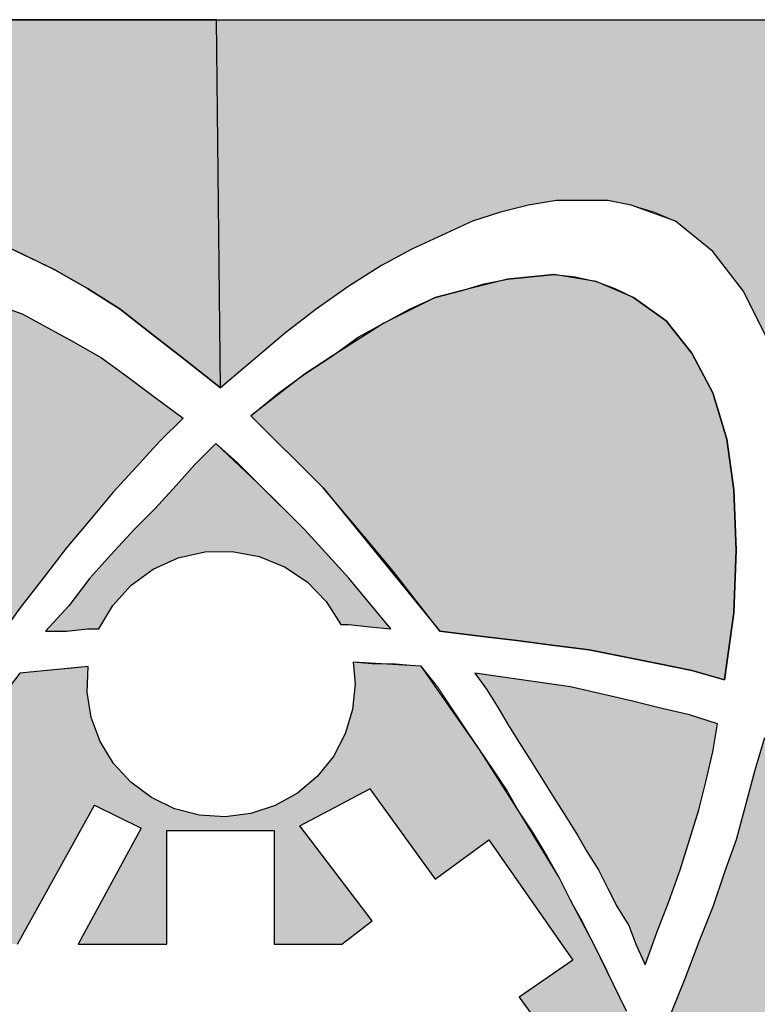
# Model space of a CAD drawing. Header units: millimetres. Extents: x -79464 to -76785, y -3788210 to -3782955.
# Tile 84 of 131: x -78329.5 to -78319.57, y -3785138.76 to -3785125.51. Entities that reach past the tile are written whole.
import ezdxf

# ---------------------------------------------------------------- set-up
doc = ezdxf.new("R2010")
doc.units = ezdxf.units.MM
doc.header["$LTSCALE"] = 8
doc.header["$MEASUREMENT"] = 0
doc.layers.add('VPM TEMPLATE', color=7, linetype='Continuous')

msp = doc.modelspace()

# ---------------------------------------------------------------- hatches: boundary and pattern name
at = {"layer": 'VPM TEMPLATE'}
for color, points in [(3, [(-78340.807, -3785125.506), (-78340.807, -3785153.105), (-78326.546, -3785153.105), (-78326.609, -3785147.399), (-78327.048, -3785147.773), (-78327.488, -3785148.147), (-78327.896, -3785148.459), (-78328.336, -3785148.771), (-78328.776, -3785149.02), (-78329.184, -3785149.27), (-78329.592, -3785149.457), (-78330.001, -3785149.613), (-78330.378, -3785149.738), (-78330.786, -3785149.862), (-78331.163, -3785149.924), (-78331.51, -3785149.924), (-78331.854, -3785149.924), (-78332.201, -3785149.862), (-78332.515, -3785149.768), (-78332.796, -3785149.643), (-78333.3, -3785149.238), (-78333.677, -3785148.708), (-78333.991, -3785148.054), (-78334.211, -3785147.305), (-78334.336, -3785146.431), (-78334.336, -3785145.466), (-78334.274, -3785144.405), (-78334.117, -3785143.282), (-78335.184, -3785142.908), (-78336.127, -3785142.471), (-78336.975, -3785142.003), (-78337.697, -3785141.504), (-78338.263, -3785140.943), (-78338.702, -3785140.382), (-78338.985, -3785139.757), (-78339.079, -3785139.134), (-78339.016, -3785138.511), (-78338.765, -3785137.887), (-78338.357, -3785137.294), (-78337.792, -3785136.733), (-78337.069, -3785136.171), (-78336.221, -3785135.673), (-78335.247, -3785135.236), (-78334.179, -3785134.831), (-78334.399, -3785133.708), (-78334.493, -3785132.617), (-78334.525, -3785131.65), (-78334.431, -3785130.746), (-78334.242, -3785129.966), (-78333.959, -3785129.311), (-78334.242, -3785129.966), (-78333.959, -3785129.311), (-78333.551, -3785128.781), (-78333.049, -3785128.376), (-78332.766, -3785128.22), (-78332.452, -3785128.126), (-78332.138, -3785128.064), (-78331.791, -3785128.032), (-78331.447, -3785128.032), (-78331.069, -3785128.095), (-78330.692, -3785128.188), (-78330.284, -3785128.282), (-78329.875, -3785128.469), (-78329.467, -3785128.657), (-78329.027, -3785128.874), (-78328.587, -3785129.124), (-78328.148, -3785129.404), (-78327.708, -3785129.748), (-78327.268, -3785130.09), (-78326.797, -3785130.464), (-78326.852, -3785125.506)]), (3, [(-78312.316, -3785153.105), (-78340.807, -3785153.105), (-78332.515, -3785149.768), (-78332.201, -3785149.862), (-78331.854, -3785149.924), (-78331.163, -3785149.924), (-78330.786, -3785149.862), (-78330.378, -3785149.738), (-78330.001, -3785149.613), (-78329.592, -3785149.457), (-78329.184, -3785149.27), (-78328.776, -3785149.02), (-78328.336, -3785148.771), (-78327.896, -3785148.459), (-78327.488, -3785148.147), (-78327.048, -3785147.773), (-78326.609, -3785147.399), (-78326.169, -3785147.773), (-78325.729, -3785148.115), (-78324.85, -3785148.708), (-78324.41, -3785148.957), (-78324.002, -3785149.208), (-78323.153, -3785149.55), (-78322.777, -3785149.675), (-78322.023, -3785149.8), (-78321.646, -3785149.8), (-78319.887, -3785149.052), (-78319.196, -3785147.866), (-78318.945, -3785146.182), (-78318.945, -3785145.215), (-78319.259, -3785143.033), (-78318.191, -3785142.627), (-78316.399, -3785141.661), (-78315.708, -3785141.131), (-78315.143, -3785140.538), (-78314.703, -3785139.945), (-78314.358, -3785138.698), (-78314.452, -3785138.074), (-78314.923, -3785137.201), (-78315.457, -3785136.639), (-78315.74, -3785136.359), (-78316.085, -3785136.078), (-78316.462, -3785135.829), (-78316.87, -3785135.58), (-78317.31, -3785135.361), (-78317.781, -3785135.143), (-78318.285, -3785134.924), (-78318.819, -3785134.737), (-78319.384, -3785134.55), (-78319.196, -3785133.427), (-78319.102, -3785132.367), (-78319.133, -3785131.432), (-78319.227, -3785130.559), (-78319.447, -3785129.778), (-78319.761, -3785129.155), (-78320.169, -3785128.625), (-78320.672, -3785128.22), (-78321.269, -3785128.001), (-78321.583, -3785127.939), (-78322.274, -3785127.939), (-78322.651, -3785128.001), (-78323.028, -3785128.095), (-78323.405, -3785128.22), (-78323.813, -3785128.406), (-78324.221, -3785128.594), (-78324.63, -3785128.813), (-78325.069, -3785129.092), (-78325.509, -3785129.404), (-78325.918, -3785129.716), (-78326.357, -3785130.09), (-78326.797, -3785130.464), (-78327.268, -3785130.09), (-78327.708, -3785129.748), (-78328.148, -3785129.404), (-78328.587, -3785129.124), (-78329.027, -3785128.874), (-78329.875, -3785128.469), (-78330.284, -3785128.282), (-78331.069, -3785128.095), (-78331.447, -3785128.032), (-78331.791, -3785128.032), (-78332.452, -3785128.126), (-78332.766, -3785128.22), (-78333.049, -3785128.376), (-78333.551, -3785128.781), (-78333.959, -3785129.311), (-78340.807, -3785125.506), (-78312.316, -3785125.506)]), (3, [(-78331.133, -3785129.03), (-78330.817, -3785129.062), (-78330.503, -3785129.124), (-78330.158, -3785129.218), (-78329.812, -3785129.343), (-78329.467, -3785129.467), (-78329.121, -3785129.654), (-78328.776, -3785129.841), (-78328.399, -3785130.059), (-78328.053, -3785130.309), (-78327.676, -3785130.59), (-78327.3, -3785130.871), (-78327.614, -3785131.182), (-78327.928, -3785131.525), (-78328.242, -3785131.868), (-78328.556, -3785132.243), (-78328.87, -3785132.617), (-78329.184, -3785133.022), (-78329.498, -3785133.427), (-78329.812, -3785133.864), (-78330.315, -3785133.927), (-78330.817, -3785133.989), (-78331.32, -3785134.082), (-78331.791, -3785134.176), (-78332.733, -3785134.394), (-78333.174, -3785134.519), (-78333.614, -3785134.643), (-78333.74, -3785133.708), (-78333.802, -3785132.834), (-78333.802, -3785132.024), (-78333.708, -3785131.306), (-78333.52, -3785130.683), (-78333.267, -3785130.122), (-78332.923, -3785129.685), (-78332.482, -3785129.343), (-78331.981, -3785129.124), (-78331.414, -3785129.03)]), (7, [(-78324.598, -3785129.592), (-78324.253, -3785129.404), (-78323.907, -3785129.248), (-78323.562, -3785129.155), (-78323.248, -3785129.062), (-78322.934, -3785128.999), (-78322.619, -3785128.968), (-78322.305, -3785128.936), (-78322.023, -3785128.968), (-78321.74, -3785129.03), (-78321.489, -3785129.124), (-78321.237, -3785129.248), (-78320.798, -3785129.56), (-78320.452, -3785129.997), (-78320.169, -3785130.527), (-78319.981, -3785131.151), (-78319.887, -3785131.837), (-78319.855, -3785132.648), (-78319.887, -3785133.49), (-78320.012, -3785134.394), (-78320.452, -3785134.269), (-78320.892, -3785134.176), (-78321.363, -3785134.082), (-78321.834, -3785133.989), (-78322.337, -3785133.927), (-78322.808, -3785133.864), (-78323.342, -3785133.801), (-78323.844, -3785133.739), (-78324.159, -3785133.334), (-78324.473, -3785132.929), (-78324.787, -3785132.555), (-78325.101, -3785132.18), (-78325.415, -3785131.806), (-78325.76, -3785131.462), (-78326.075, -3785131.151), (-78326.389, -3785130.839), (-78326.012, -3785130.527), (-78325.666, -3785130.278), (-78325.289, -3785130.029), (-78324.944, -3785129.778)]), (3, [(-78323.844, -3785133.739), (-78323.342, -3785133.801), (-78322.808, -3785133.864), (-78322.337, -3785133.927), (-78321.834, -3785133.989), (-78321.363, -3785134.082), (-78320.892, -3785134.176), (-78320.452, -3785134.269), (-78320.012, -3785134.394), (-78319.887, -3785133.49), (-78319.855, -3785132.648), (-78319.887, -3785131.837), (-78319.981, -3785131.151), (-78320.169, -3785130.527), (-78320.452, -3785129.997), (-78320.798, -3785129.56), (-78321.237, -3785129.248), (-78321.74, -3785129.03), (-78322.305, -3785128.936), (-78322.934, -3785128.999), (-78323.562, -3785129.155), (-78323.907, -3785129.248), (-78324.598, -3785129.592), (-78325.289, -3785130.029), (-78325.666, -3785130.278), (-78326.389, -3785130.839), (-78325.415, -3785131.806)]), (3, [(-78326.86, -3785131.213), (-78327.143, -3785131.494), (-78327.394, -3785131.775), (-78327.676, -3785132.087), (-78327.959, -3785132.367), (-78328.273, -3785132.71), (-78328.556, -3785133.022), (-78328.839, -3785133.396), (-78329.153, -3785133.739), (-78328.87, -3785133.739), (-78328.587, -3785133.708), (-78328.432, -3785133.708), (-78328.247, -3785133.392), (-78328, -3785133.12), (-78327.703, -3785132.904), (-78327.368, -3785132.752), (-78327.009, -3785132.67), (-78326.64, -3785132.663), (-78326.278, -3785132.731), (-78325.937, -3785132.87), (-78325.632, -3785133.075), (-78325.375, -3785133.337), (-78325.177, -3785133.646), (-78325.069, -3785133.646), (-78324.787, -3785133.677), (-78324.504, -3785133.708), (-78324.787, -3785133.365), (-78325.069, -3785133.022), (-78325.666, -3785132.367), (-78326.294, -3785131.743)]), (3, [(-78324.096, -3785134.208), (-78325.011, -3785134.153), (-78324.986, -3785134.448), (-78325.019, -3785134.79), (-78325.118, -3785135.12), (-78325.278, -3785135.425), (-78325.495, -3785135.694), (-78325.759, -3785135.917), (-78326.061, -3785136.086), (-78326.39, -3785136.194), (-78326.734, -3785136.238), (-78327.079, -3785136.215), (-78327.415, -3785136.127), (-78327.727, -3785135.978), (-78328.004, -3785135.772), (-78328.237, -3785135.517), (-78328.416, -3785135.222), (-78328.535, -3785134.899), (-78328.59, -3785134.559), (-78328.578, -3785134.215), (-78329.498, -3785134.301), (-78329.687, -3785134.55), (-78329.875, -3785134.831), (-78330.064, -3785135.111), (-78330.252, -3785135.392), (-78330.441, -3785135.673), (-78330.598, -3785135.985), (-78330.786, -3785136.266), (-78330.976, -3785136.578), (-78331.133, -3785136.889), (-78331.29, -3785137.169), (-78331.447, -3785137.357), (-78331.447, -3785137.95), (-78329.53, -3785137.95), (-78328.493, -3785136.078), (-78327.865, -3785136.39), (-78328.713, -3785137.95), (-78327.519, -3785137.95), (-78327.519, -3785136.422), (-78326.075, -3785136.422), (-78326.075, -3785137.95), (-78325.164, -3785137.95), (-78324.755, -3785137.638), (-78325.729, -3785136.359), (-78324.787, -3785135.86), (-78323.907, -3785137.076), (-78323.185, -3785136.546), (-78322.054, -3785138.168), (-78322.777, -3785138.666), (-78321.821, -3785139.974), (-78321.332, -3785138.854), (-78321.771, -3785137.95), (-78322.086, -3785137.357), (-78322.243, -3785137.045), (-78322.777, -3785136.171), (-78323.31, -3785135.329)]), (7, [(-78322.086, -3785134.488), (-78322.525, -3785134.425), (-78322.934, -3785134.364), (-78323.373, -3785134.301), (-78323.216, -3785134.519), (-78323.059, -3785134.769), (-78322.934, -3785134.987), (-78322.777, -3785135.236), (-78322.619, -3785135.485), (-78322.462, -3785135.736), (-78322.305, -3785135.985), (-78322.148, -3785136.234), (-78321.991, -3785136.483), (-78321.866, -3785136.702), (-78321.709, -3785136.952), (-78321.583, -3785137.201), (-78321.457, -3785137.45), (-78321.3, -3785137.699), (-78321.206, -3785137.95), (-78321.08, -3785138.229), (-78320.923, -3785137.794), (-78320.766, -3785137.388), (-78320.609, -3785136.952), (-78320.484, -3785136.546), (-78320.358, -3785136.141), (-78320.264, -3785135.766), (-78320.169, -3785135.361), (-78320.107, -3785134.987), (-78320.484, -3785134.862), (-78320.892, -3785134.769), (-78321.269, -3785134.675), (-78321.677, -3785134.581)]), (3, [(-78321.269, -3785134.675), (-78321.677, -3785134.581), (-78322.086, -3785134.488), (-78322.525, -3785134.425), (-78322.934, -3785134.364), (-78323.373, -3785134.301), (-78323.216, -3785134.519), (-78323.059, -3785134.769), (-78322.934, -3785134.987), (-78322.777, -3785135.236), (-78322.619, -3785135.485), (-78322.462, -3785135.736), (-78322.305, -3785135.985), (-78322.148, -3785136.234), (-78321.991, -3785136.483), (-78321.866, -3785136.702), (-78321.709, -3785136.952), (-78321.583, -3785137.201), (-78321.457, -3785137.45), (-78321.3, -3785137.699), (-78321.206, -3785137.95), (-78321.08, -3785138.229), (-78320.923, -3785137.794), (-78320.766, -3785137.388), (-78320.609, -3785136.952), (-78320.484, -3785136.546), (-78320.358, -3785136.141), (-78320.264, -3785135.766), (-78320.169, -3785135.361), (-78320.107, -3785134.987), (-78320.484, -3785134.862), (-78320.892, -3785134.769)]), (7, [(-78316.589, -3785136.733), (-78317.153, -3785136.297), (-78317.844, -3785135.892), (-78318.599, -3785135.517), (-78319.478, -3785135.174), (-78319.604, -3785135.61), (-78319.73, -3785136.078), (-78319.855, -3785136.546), (-78320.012, -3785136.983), (-78320.169, -3785137.45), (-78320.358, -3785137.918), (-78320.546, -3785138.417), (-78320.735, -3785138.885), (-78320.515, -3785139.352), (-78320.327, -3785139.789), (-78320.138, -3785140.257), (-78319.981, -3785140.725), (-78319.793, -3785141.161), (-78319.667, -3785141.598), (-78319.541, -3785142.034), (-78319.416, -3785142.471), (-78318.536, -3785142.097), (-78317.781, -3785141.692), (-78317.09, -3785141.255), (-78316.525, -3785140.787), (-78316.085, -3785140.288), (-78315.74, -3785139.789), (-78315.551, -3785139.259), (-78315.488, -3785138.729), (-78315.583, -3785138.199), (-78315.771, -3785137.699), (-78316.118, -3785137.201)]), (3, [(-78319.478, -3785135.174), (-78319.604, -3785135.61), (-78319.73, -3785136.078), (-78319.855, -3785136.546), (-78320.012, -3785136.983), (-78320.169, -3785137.45), (-78320.358, -3785137.918), (-78320.546, -3785138.417), (-78320.735, -3785138.885), (-78320.515, -3785139.352), (-78320.327, -3785139.789), (-78320.138, -3785140.257), (-78319.981, -3785140.725), (-78319.793, -3785141.161), (-78319.667, -3785141.598), (-78319.541, -3785142.034), (-78319.416, -3785142.471), (-78318.536, -3785142.097), (-78317.781, -3785141.692), (-78317.09, -3785141.255), (-78316.525, -3785140.787), (-78316.085, -3785140.288), (-78315.74, -3785139.789), (-78315.551, -3785139.259), (-78315.488, -3785138.729), (-78315.583, -3785138.199), (-78315.771, -3785137.699), (-78316.118, -3785137.201), (-78316.589, -3785136.733), (-78317.153, -3785136.297), (-78317.844, -3785135.892), (-78318.599, -3785135.517)])]:
    msp.add_hatch(color=color, dxfattribs=at).paths.add_polyline_path(points, flags=0)

# ---------------------------------------------------------------- linework, layer by layer
at = {"layer": 'VPM TEMPLATE', "color": 7, "lineweight": 18}
for p, q in [((-78340.807, -3785125.506), (-78312.316, -3785125.506)), ((-78222.948, -3785125.506), (-78340.807, -3785125.506)), ((-78322.651, -3785128.001), (-78322.274, -3785127.939)), ((-78322.274, -3785127.939), (-78321.928, -3785127.939)), ((-78321.928, -3785127.939), (-78321.583, -3785127.939)), ((-78321.583, -3785127.939), (-78321.269, -3785128.001)), ((-78323.405, -3785128.22), (-78323.028, -3785128.095)), ((-78323.028, -3785128.095), (-78322.651, -3785128.001)), ((-78321.269, -3785128.001), (-78320.955, -3785128.095)), ((-78320.955, -3785128.095), (-78320.672, -3785128.22)), ((-78323.813, -3785128.406), (-78323.405, -3785128.22)), ((-78320.672, -3785128.22), (-78320.169, -3785128.625)), ((-78329.875, -3785128.469), (-78329.467, -3785128.657)), ((-78324.221, -3785128.594), (-78323.813, -3785128.406)), ((-78324.63, -3785128.813), (-78324.221, -3785128.594)), ((-78320.169, -3785128.625), (-78319.761, -3785129.155)), ((-78329.467, -3785128.657), (-78329.027, -3785128.874)), ((-78329.027, -3785128.874), (-78328.587, -3785129.124)), ((-78325.069, -3785129.092), (-78324.63, -3785128.813)), ((-78322.934, -3785128.999), (-78323.248, -3785129.062)), ((-78322.619, -3785128.968), (-78322.934, -3785128.999)), ((-78322.305, -3785128.936), (-78322.619, -3785128.968)), ((-78322.023, -3785128.968), (-78322.305, -3785128.936)), ((-78321.74, -3785129.03), (-78322.023, -3785128.968)), ((-78321.489, -3785129.124), (-78321.74, -3785129.03)), ((-78328.587, -3785129.124), (-78328.148, -3785129.404)), ((-78325.509, -3785129.404), (-78325.069, -3785129.092)), ((-78323.562, -3785129.155), (-78323.907, -3785129.248)), ((-78323.248, -3785129.062), (-78323.562, -3785129.155)), ((-78321.237, -3785129.248), (-78321.489, -3785129.124)), ((-78319.761, -3785129.155), (-78319.447, -3785129.778)), ((-78323.907, -3785129.248), (-78324.253, -3785129.404)), ((-78320.798, -3785129.56), (-78321.237, -3785129.248)), ((-78329.467, -3785129.467), (-78329.812, -3785129.343)), ((-78328.148, -3785129.404), (-78327.708, -3785129.748)), ((-78325.918, -3785129.716), (-78325.509, -3785129.404)), ((-78324.253, -3785129.404), (-78324.598, -3785129.592)), ((-78329.121, -3785129.654), (-78329.467, -3785129.467)), ((-78320.452, -3785129.997), (-78320.798, -3785129.56)), ((-78328.776, -3785129.841), (-78329.121, -3785129.654)), ((-78324.598, -3785129.592), (-78324.944, -3785129.778)), ((-78328.399, -3785130.059), (-78328.776, -3785129.841)), ((-78327.708, -3785129.748), (-78327.268, -3785130.09)), ((-78326.357, -3785130.09), (-78325.918, -3785129.716)), ((-78324.944, -3785129.778), (-78325.289, -3785130.029)), ((-78328.053, -3785130.309), (-78328.399, -3785130.059)), ((-78327.268, -3785130.09), (-78326.797, -3785130.464)), ((-78326.797, -3785130.464), (-78326.357, -3785130.09)), ((-78325.289, -3785130.029), (-78325.666, -3785130.278)), ((-78320.169, -3785130.527), (-78320.452, -3785129.997)), ((-78327.676, -3785130.59), (-78328.053, -3785130.309)), ((-78325.666, -3785130.278), (-78326.012, -3785130.527)), ((-78327.3, -3785130.871), (-78327.676, -3785130.59)), ((-78326.012, -3785130.527), (-78326.389, -3785130.839)), ((-78319.981, -3785131.151), (-78320.169, -3785130.527)), ((-78327.614, -3785131.182), (-78327.3, -3785130.871)), ((-78326.389, -3785130.839), (-78326.075, -3785131.151)), ((-78326.075, -3785131.151), (-78325.76, -3785131.462)), ((-78319.887, -3785131.837), (-78319.981, -3785131.151)), ((-78327.928, -3785131.525), (-78327.614, -3785131.182)), ((-78326.86, -3785131.213), (-78327.143, -3785131.494)), ((-78326.577, -3785131.462), (-78326.86, -3785131.213)), ((-78327.928, -3785131.525), (-78328.242, -3785131.868)), ((-78327.143, -3785131.494), (-78327.394, -3785131.775)), ((-78326.294, -3785131.743), (-78326.577, -3785131.462)), ((-78325.76, -3785131.462), (-78325.415, -3785131.806)), ((-78327.394, -3785131.775), (-78327.676, -3785132.087)), ((-78325.98, -3785132.055), (-78326.294, -3785131.743)), ((-78325.415, -3785131.806), (-78325.101, -3785132.18)), ((-78319.855, -3785132.648), (-78319.887, -3785131.837)), ((-78327.676, -3785132.087), (-78327.959, -3785132.367)), ((-78325.666, -3785132.367), (-78325.98, -3785132.055)), ((-78325.101, -3785132.18), (-78324.787, -3785132.555)), ((-78327.959, -3785132.367), (-78328.273, -3785132.71)), ((-78325.384, -3785132.678), (-78325.666, -3785132.367)), ((-78324.787, -3785132.555), (-78324.473, -3785132.929)), ((-78328.273, -3785132.71), (-78328.556, -3785133.022)), ((-78325.069, -3785133.022), (-78325.384, -3785132.678)), ((-78319.887, -3785133.49), (-78319.855, -3785132.648)), ((-78328.556, -3785133.022), (-78328.839, -3785133.396)), ((-78324.787, -3785133.365), (-78325.069, -3785133.022)), ((-78324.473, -3785132.929), (-78324.159, -3785133.334)), ((-78328.839, -3785133.396), (-78329.153, -3785133.739)), ((-78324.504, -3785133.708), (-78324.787, -3785133.365)), ((-78324.159, -3785133.334), (-78323.844, -3785133.739)), ((-78320.012, -3785134.394), (-78319.887, -3785133.49)), ((-78325.177, -3785133.646), (-78325.069, -3785133.646)), ((-78325.069, -3785133.646), (-78324.787, -3785133.677)), ((-78324.787, -3785133.677), (-78324.504, -3785133.708)), ((-78329.153, -3785133.739), (-78328.87, -3785133.739)), ((-78328.87, -3785133.739), (-78328.587, -3785133.708)), ((-78328.587, -3785133.708), (-78328.432, -3785133.708)), ((-78323.844, -3785133.739), (-78323.342, -3785133.801)), ((-78323.342, -3785133.801), (-78322.808, -3785133.864)), ((-78322.808, -3785133.864), (-78322.337, -3785133.927)), ((-78322.337, -3785133.927), (-78321.834, -3785133.989)), ((-78321.834, -3785133.989), (-78321.363, -3785134.082)), ((-78321.363, -3785134.082), (-78320.892, -3785134.176)), ((-78320.892, -3785134.176), (-78320.452, -3785134.269)), ((-78320.452, -3785134.269), (-78320.012, -3785134.394)), ((-78324.787, -3785135.86), (-78325.729, -3785136.359)), ((-78324.787, -3785135.86), (-78323.907, -3785137.076)), ((-78328.493, -3785136.078), (-78329.53, -3785137.95)), ((-78328.493, -3785136.078), (-78327.865, -3785136.39)), ((-78328.713, -3785137.95), (-78327.865, -3785136.39)), ((-78327.519, -3785136.827), (-78327.519, -3785136.422)), ((-78326.075, -3785136.422), (-78327.519, -3785136.422)), ((-78327.519, -3785136.422), (-78327.519, -3785137.95)), ((-78326.075, -3785136.422), (-78326.075, -3785136.639)), ((-78326.075, -3785137.95), (-78326.075, -3785136.422)), ((-78325.729, -3785136.359), (-78324.755, -3785137.638)), ((-78323.907, -3785137.076), (-78323.185, -3785136.546)), ((-78322.054, -3785138.168), (-78323.185, -3785136.546)), ((-78326.075, -3785136.639), (-78326.075, -3785137.138)), ((-78327.519, -3785137.326), (-78327.519, -3785136.827)), ((-78326.075, -3785137.138), (-78326.075, -3785137.669)), ((-78327.519, -3785137.855), (-78327.519, -3785137.326)), ((-78324.755, -3785137.638), (-78325.164, -3785137.95)), ((-78326.075, -3785137.669), (-78326.075, -3785137.95)), ((-78327.519, -3785137.95), (-78327.519, -3785137.855)), ((-78328.713, -3785137.95), (-78328.21, -3785137.95)), ((-78327.519, -3785137.95), (-78328.713, -3785137.95)), ((-78328.21, -3785137.95), (-78327.519, -3785137.95)), ((-78326.075, -3785137.95), (-78325.541, -3785137.95)), ((-78325.164, -3785137.95), (-78326.075, -3785137.95)), ((-78325.541, -3785137.95), (-78325.164, -3785137.95)), ((-78322.777, -3785138.666), (-78322.054, -3785138.168)), ((-78321.363, -3785140.601), (-78322.777, -3785138.666))]:
    msp.add_line(p, q, dxfattribs=at)
at = {"layer": 'VPM TEMPLATE', "color": 3}
for points in [[(-78329.875, -3785128.469), (-78329.467, -3785128.657), (-78329.027, -3785128.874), (-78328.587, -3785129.124), (-78328.148, -3785129.404), (-78327.708, -3785129.748), (-78327.268, -3785130.09), (-78326.797, -3785130.464), (-78326.852, -3785125.506), (-78340.807, -3785125.506)], [(-78340.807, -3785125.506), (-78312.316, -3785125.506)], [(-78319.447, -3785129.778), (-78319.761, -3785129.155), (-78320.169, -3785128.625), (-78320.672, -3785128.22), (-78321.269, -3785128.001), (-78321.583, -3785127.939), (-78322.274, -3785127.939), (-78322.651, -3785128.001), (-78323.028, -3785128.095), (-78323.405, -3785128.22), (-78323.813, -3785128.406), (-78324.221, -3785128.594), (-78324.63, -3785128.813), (-78325.069, -3785129.092), (-78325.509, -3785129.404), (-78325.918, -3785129.716), (-78326.357, -3785130.09), (-78326.797, -3785130.464), (-78327.268, -3785130.09), (-78327.708, -3785129.748), (-78328.148, -3785129.404), (-78328.587, -3785129.124), (-78329.027, -3785128.874), (-78329.875, -3785128.469)], [(-78323.844, -3785133.739), (-78323.342, -3785133.801), (-78322.808, -3785133.864), (-78322.337, -3785133.927), (-78321.834, -3785133.989), (-78321.363, -3785134.082), (-78320.892, -3785134.176), (-78320.452, -3785134.269), (-78320.012, -3785134.394), (-78319.887, -3785133.49), (-78319.855, -3785132.648), (-78319.887, -3785131.837), (-78319.981, -3785131.151), (-78320.169, -3785130.527), (-78320.452, -3785129.997), (-78320.798, -3785129.56), (-78321.237, -3785129.248), (-78321.74, -3785129.03), (-78322.305, -3785128.936), (-78322.934, -3785128.999), (-78323.562, -3785129.155), (-78323.907, -3785129.248), (-78324.598, -3785129.592), (-78325.289, -3785130.029), (-78325.666, -3785130.278), (-78326.389, -3785130.839), (-78325.415, -3785131.806), (-78323.844, -3785133.739), (-78323.844, -3785133.739)], [(-78329.812, -3785129.343), (-78329.467, -3785129.467), (-78329.121, -3785129.654), (-78328.776, -3785129.841), (-78328.399, -3785130.059), (-78328.053, -3785130.309), (-78327.676, -3785130.59), (-78327.3, -3785130.871), (-78327.614, -3785131.182), (-78327.928, -3785131.525), (-78328.242, -3785131.868), (-78328.556, -3785132.243), (-78328.87, -3785132.617), (-78329.184, -3785133.022), (-78329.498, -3785133.427), (-78329.812, -3785133.864)], [(-78326.86, -3785131.213), (-78327.143, -3785131.494), (-78327.394, -3785131.775), (-78327.676, -3785132.087), (-78327.959, -3785132.367), (-78328.273, -3785132.71), (-78328.556, -3785133.022), (-78328.839, -3785133.396), (-78329.153, -3785133.739), (-78328.87, -3785133.739), (-78328.587, -3785133.708), (-78328.432, -3785133.708), (-78328.247, -3785133.392), (-78328, -3785133.12), (-78327.703, -3785132.904), (-78327.368, -3785132.752), (-78327.009, -3785132.67), (-78326.64, -3785132.663), (-78326.278, -3785132.731), (-78325.937, -3785132.87), (-78325.632, -3785133.075), (-78325.375, -3785133.337), (-78325.177, -3785133.646), (-78325.069, -3785133.646), (-78324.787, -3785133.677), (-78324.504, -3785133.708), (-78324.787, -3785133.365), (-78325.069, -3785133.022), (-78325.666, -3785132.367), (-78326.294, -3785131.743), (-78326.86, -3785131.213), (-78326.86, -3785131.213)], [(-78324.096, -3785134.208), (-78325.011, -3785134.153), (-78324.986, -3785134.448), (-78325.019, -3785134.79), (-78325.118, -3785135.12), (-78325.278, -3785135.425), (-78325.495, -3785135.694), (-78325.759, -3785135.917), (-78326.061, -3785136.086), (-78326.39, -3785136.194), (-78326.734, -3785136.238), (-78327.079, -3785136.215), (-78327.415, -3785136.127), (-78327.727, -3785135.978), (-78328.004, -3785135.772), (-78328.237, -3785135.517), (-78328.416, -3785135.222), (-78328.535, -3785134.899), (-78328.59, -3785134.559), (-78328.578, -3785134.215), (-78329.498, -3785134.301), (-78329.687, -3785134.55)], [(-78321.332, -3785138.854), (-78321.771, -3785137.95), (-78322.086, -3785137.357), (-78322.243, -3785137.045), (-78322.777, -3785136.171), (-78323.31, -3785135.329), (-78324.096, -3785134.208), (-78324.096, -3785134.208)], [(-78321.269, -3785134.675), (-78321.677, -3785134.581), (-78322.086, -3785134.488), (-78322.525, -3785134.425), (-78322.934, -3785134.364), (-78323.373, -3785134.301), (-78323.216, -3785134.519), (-78323.059, -3785134.769), (-78322.934, -3785134.987), (-78322.777, -3785135.236), (-78322.619, -3785135.485), (-78322.462, -3785135.736), (-78322.305, -3785135.985), (-78322.148, -3785136.234), (-78321.991, -3785136.483), (-78321.866, -3785136.702), (-78321.709, -3785136.952), (-78321.583, -3785137.201), (-78321.457, -3785137.45), (-78321.3, -3785137.699), (-78321.206, -3785137.95), (-78321.08, -3785138.229), (-78320.923, -3785137.794), (-78320.766, -3785137.388), (-78320.609, -3785136.952), (-78320.484, -3785136.546), (-78320.358, -3785136.141), (-78320.264, -3785135.766), (-78320.169, -3785135.361), (-78320.107, -3785134.987), (-78320.484, -3785134.862), (-78320.892, -3785134.769), (-78321.269, -3785134.675)], [(-78319.478, -3785135.174), (-78319.604, -3785135.61), (-78319.73, -3785136.078), (-78319.855, -3785136.546), (-78320.012, -3785136.983), (-78320.169, -3785137.45), (-78320.358, -3785137.918), (-78320.546, -3785138.417), (-78320.735, -3785138.885), (-78320.515, -3785139.352), (-78320.327, -3785139.789), (-78320.138, -3785140.257), (-78319.981, -3785140.725), (-78319.793, -3785141.161), (-78319.667, -3785141.598), (-78319.541, -3785142.034)], [(-78329.53, -3785137.95), (-78328.493, -3785136.078), (-78327.865, -3785136.39), (-78328.713, -3785137.95), (-78327.519, -3785137.95), (-78327.519, -3785136.422), (-78326.075, -3785136.422), (-78326.075, -3785137.95), (-78325.164, -3785137.95), (-78324.755, -3785137.638), (-78325.729, -3785136.359), (-78324.787, -3785135.86), (-78323.907, -3785137.076), (-78323.185, -3785136.546), (-78322.054, -3785138.168), (-78322.777, -3785138.666), (-78321.821, -3785139.974)]]:
    msp.add_lwpolyline(points, dxfattribs=at)
at = {"layer": 'VPM TEMPLATE', "color": 7}
for points in [[(-78324.598, -3785129.592), (-78324.253, -3785129.404), (-78323.907, -3785129.248), (-78323.562, -3785129.155), (-78323.248, -3785129.062), (-78322.934, -3785128.999), (-78322.619, -3785128.968), (-78322.305, -3785128.936), (-78322.023, -3785128.968), (-78321.74, -3785129.03), (-78321.489, -3785129.124), (-78321.237, -3785129.248), (-78320.798, -3785129.56), (-78320.452, -3785129.997), (-78320.169, -3785130.527), (-78319.981, -3785131.151), (-78319.887, -3785131.837), (-78319.855, -3785132.648), (-78319.887, -3785133.49), (-78320.012, -3785134.394), (-78320.452, -3785134.269), (-78320.892, -3785134.176), (-78321.363, -3785134.082), (-78321.834, -3785133.989), (-78322.337, -3785133.927), (-78322.808, -3785133.864), (-78323.342, -3785133.801), (-78323.844, -3785133.739), (-78324.159, -3785133.334), (-78324.473, -3785132.929), (-78324.787, -3785132.555), (-78325.101, -3785132.18), (-78325.415, -3785131.806), (-78325.76, -3785131.462), (-78326.075, -3785131.151), (-78326.389, -3785130.839), (-78326.012, -3785130.527), (-78325.666, -3785130.278), (-78325.289, -3785130.029), (-78324.944, -3785129.778), (-78324.598, -3785129.592), (-78324.598, -3785129.592)], [(-78322.086, -3785134.488), (-78322.525, -3785134.425), (-78322.934, -3785134.364), (-78323.373, -3785134.301), (-78323.216, -3785134.519), (-78323.059, -3785134.769), (-78322.934, -3785134.987), (-78322.777, -3785135.236), (-78322.619, -3785135.485), (-78322.462, -3785135.736), (-78322.305, -3785135.985), (-78322.148, -3785136.234), (-78321.991, -3785136.483), (-78321.866, -3785136.702), (-78321.709, -3785136.952), (-78321.583, -3785137.201), (-78321.457, -3785137.45), (-78321.3, -3785137.699), (-78321.206, -3785137.95), (-78321.08, -3785138.229), (-78320.923, -3785137.794), (-78320.766, -3785137.388), (-78320.609, -3785136.952), (-78320.484, -3785136.546), (-78320.358, -3785136.141), (-78320.264, -3785135.766), (-78320.169, -3785135.361), (-78320.107, -3785134.987), (-78320.484, -3785134.862), (-78320.892, -3785134.769), (-78321.269, -3785134.675), (-78321.677, -3785134.581), (-78322.086, -3785134.488), (-78322.086, -3785134.488)], [(-78319.478, -3785135.174), (-78319.604, -3785135.61), (-78319.73, -3785136.078), (-78319.855, -3785136.546), (-78320.012, -3785136.983), (-78320.169, -3785137.45), (-78320.358, -3785137.918), (-78320.546, -3785138.417), (-78320.735, -3785138.885), (-78320.515, -3785139.352), (-78320.327, -3785139.789), (-78320.138, -3785140.257), (-78319.981, -3785140.725), (-78319.793, -3785141.161), (-78319.667, -3785141.598), (-78319.541, -3785142.034)]]:
    msp.add_lwpolyline(points, dxfattribs=at)
at = {"layer": 'VPM TEMPLATE', "color": 7, "lineweight": 9}
for points in [[(-78329.812, -3785133.864), (-78329.498, -3785133.427), (-78329.184, -3785133.022), (-78328.87, -3785132.617), (-78328.556, -3785132.243), (-78328.242, -3785131.868)], [(-78325.177, -3785133.646), (-78325.375, -3785133.337), (-78325.632, -3785133.075), (-78325.937, -3785132.87), (-78326.278, -3785132.731), (-78326.64, -3785132.663), (-78327.009, -3785132.67), (-78327.368, -3785132.752), (-78327.703, -3785132.904), (-78328, -3785133.12), (-78328.247, -3785133.392), (-78328.432, -3785133.708)], [(-78321.332, -3785138.854), (-78321.489, -3785138.542), (-78321.614, -3785138.261), (-78321.771, -3785137.95), (-78321.928, -3785137.638), (-78322.086, -3785137.357), (-78322.243, -3785137.045), (-78322.4, -3785136.764), (-78322.588, -3785136.452), (-78322.777, -3785136.171), (-78322.934, -3785135.892), (-78323.122, -3785135.61), (-78323.31, -3785135.329), (-78323.499, -3785135.05), (-78323.687, -3785134.769), (-78323.876, -3785134.488), (-78324.096, -3785134.208), (-78324.441, -3785134.176), (-78324.755, -3785134.176), (-78325.011, -3785134.153), (-78324.986, -3785134.448), (-78325.019, -3785134.79), (-78325.118, -3785135.12), (-78325.278, -3785135.425), (-78325.495, -3785135.694), (-78325.759, -3785135.917), (-78326.061, -3785136.086), (-78326.39, -3785136.194), (-78326.734, -3785136.238), (-78327.079, -3785136.215), (-78327.415, -3785136.127), (-78327.727, -3785135.978), (-78328.004, -3785135.772), (-78328.237, -3785135.517), (-78328.416, -3785135.222), (-78328.535, -3785134.899), (-78328.59, -3785134.559), (-78328.578, -3785134.215), (-78328.839, -3785134.238), (-78329.153, -3785134.269), (-78329.498, -3785134.301), (-78329.687, -3785134.55)], [(-78328.578, -3785134.215), (-78328.59, -3785134.559), (-78328.535, -3785134.899), (-78328.416, -3785135.222), (-78328.237, -3785135.517), (-78328.004, -3785135.772), (-78327.727, -3785135.978), (-78327.415, -3785136.127), (-78327.079, -3785136.215), (-78326.734, -3785136.238), (-78326.39, -3785136.194), (-78326.061, -3785136.086), (-78325.759, -3785135.917), (-78325.495, -3785135.694), (-78325.278, -3785135.425), (-78325.118, -3785135.12), (-78325.019, -3785134.79), (-78324.986, -3785134.448)], [(-78320.892, -3785134.769), (-78321.269, -3785134.675), (-78321.677, -3785134.581), (-78322.086, -3785134.488), (-78322.525, -3785134.425), (-78322.934, -3785134.364), (-78323.373, -3785134.301), (-78323.216, -3785134.519), (-78323.059, -3785134.769), (-78322.934, -3785134.987), (-78322.777, -3785135.236), (-78322.619, -3785135.485), (-78322.462, -3785135.736), (-78322.305, -3785135.985), (-78322.148, -3785136.234), (-78321.991, -3785136.483), (-78321.866, -3785136.702), (-78321.709, -3785136.952), (-78321.583, -3785137.201), (-78321.457, -3785137.45), (-78321.3, -3785137.699), (-78321.206, -3785137.95), (-78321.08, -3785138.229), (-78320.923, -3785137.794), (-78320.766, -3785137.388), (-78320.609, -3785136.952), (-78320.484, -3785136.546), (-78320.358, -3785136.141), (-78320.264, -3785135.766), (-78320.169, -3785135.361), (-78320.107, -3785134.987), (-78320.484, -3785134.862), (-78320.892, -3785134.769)], [(-78319.478, -3785135.174), (-78319.604, -3785135.61), (-78319.73, -3785136.078), (-78319.855, -3785136.546), (-78320.012, -3785136.983), (-78320.169, -3785137.45), (-78320.358, -3785137.918), (-78320.546, -3785138.417), (-78320.735, -3785138.885), (-78320.515, -3785139.352), (-78320.327, -3785139.789), (-78320.138, -3785140.257), (-78319.981, -3785140.725), (-78319.793, -3785141.161), (-78319.667, -3785141.598), (-78319.541, -3785142.034)]]:
    msp.add_lwpolyline(points, dxfattribs=at)

doc.saveas('drawing.dxf')
